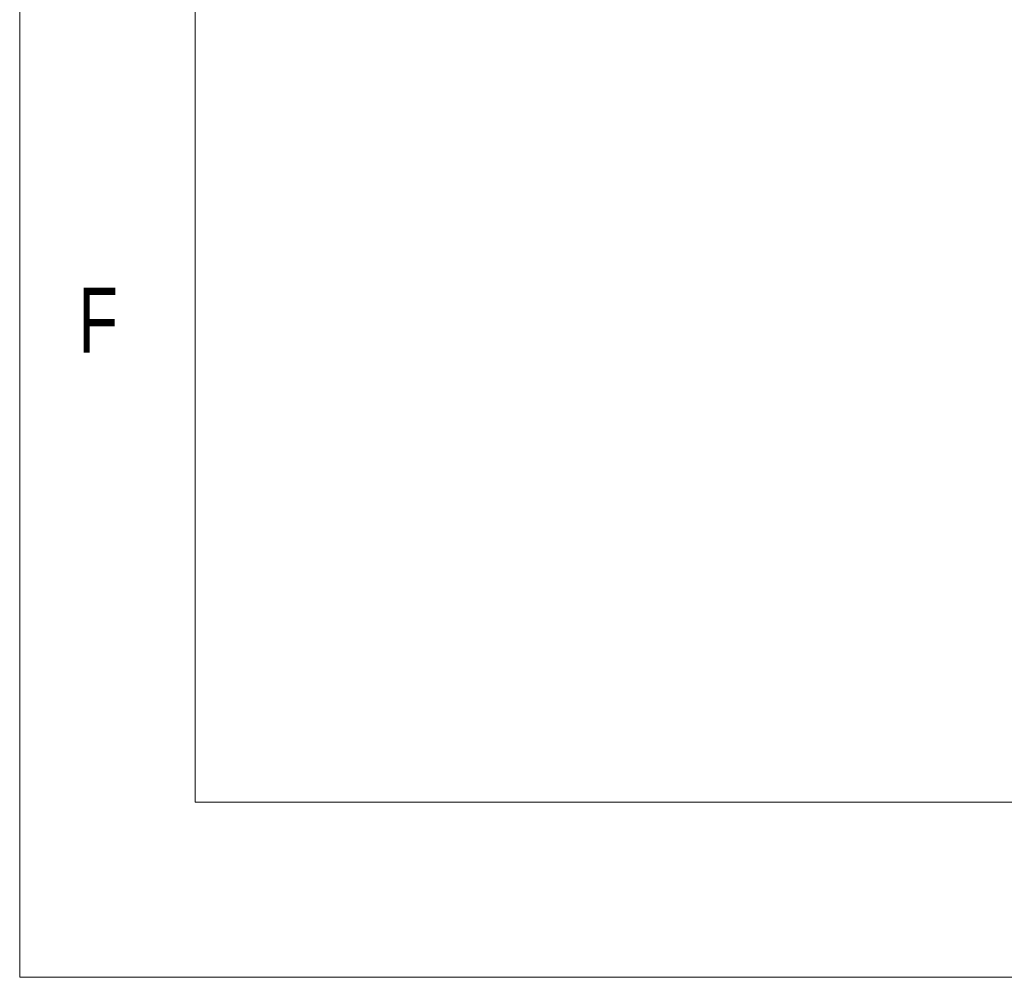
# Model space of a CAD drawing. Header units: inches. Extents: x 0.2 to 16.3, y 0.2 to 11.5.
# Tile 1 of 35: x 0.2 to 1.3, y 0.2 to 1.3. Entities that reach past the tile are written whole.
import ezdxf

# ---------------------------------------------------------------- set-up
doc = ezdxf.new("R2010")
doc.units = ezdxf.units.IN
doc.header["$MEASUREMENT"] = 0
doc.styles.add('SLDTEXTSTYLE0', font='TXT', dxfattribs={"width": 0.75})

msp = doc.modelspace()

# ---------------------------------------------------------------- linework, layer by layer
at = {"color": 7, "linetype": 'Continuous', "lineweight": 0}
for p, q in [((0.1969, 11.4961), (0.1969, 0.1969)), ((0.3937, 11.2992), (0.3937, 0.3937)), ((0.3937, 0.3937), (8.9685, 0.3937)), ((0.1969, 0.1969), (16.3386, 0.1969))]:
    msp.add_line(p, q, dxfattribs=at)

# ---------------------------------------------------------------- texts
at = {"color": 7, "linetype": 'Continuous', "lineweight": 0, "insert": (0.2625, 0.9712), "char_height": 0.0729, "attachment_point": 1, "style": 'SLDTEXTSTYLE0'}
msp.add_mtext('F', dxfattribs=at)

doc.saveas('drawing.dxf')
